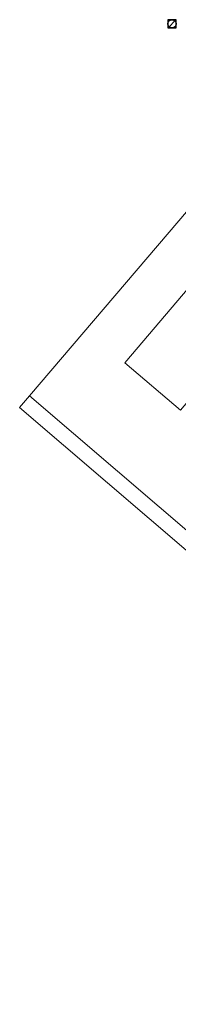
# Model space of a CAD drawing. Header units: metres. Extents: x 163543 to 168130, y 402678 to 405437.
# Tile 2 of 256: x 164211 to 164227, y 402714 to 402809. Entities that reach past the tile are written whole.
import ezdxf

# ---------------------------------------------------------------- set-up
doc = ezdxf.new("R2010")
doc.units = ezdxf.units.M
doc.layers.get('0').update_dxf_attribs({"lineweight": 25})
doc.layers.add('X-CA190022.004-UO-KAD_Percelen$0$B-WE-KG-GRENS_PERCEEL-GV', color=150, linetype='Continuous', lineweight=9)
doc.layers.add('X-CA190022.004-UO-WHM_Riolering gemeente_NLCS_v0.1$0$B-WE-RI-PUT-S', color=214, linetype='Continuous', lineweight=15)

# ---------------------------------------------------------------- blocks, each defined once
blk = doc.blocks.new('X-CA190022.004-UO-WHM_Riolering gemeente_NLCS_v0.1$0$B-SRI-PUT_BETON-SO')
blk.add_line((-1.41, -1.41), (1.41, 1.41))
at = {"lineweight": -3, "flags": 128}
blk.add_lwpolyline([(2, -2), (2, 2), (-2, 2), (-2, -2)], close=True, dxfattribs=at)
at = {"lineweight": -3}
blk.add_circle((0, 0), 2, dxfattribs=at)

msp = doc.modelspace()

# ---------------------------------------------------------------- linework, layer by layer
at = {"layer": 'X-CA190022.004-UO-KAD_Percelen$0$B-WE-KG-GRENS_PERCEEL-GV', "flags": 128}
for points in [[(164240.414, 402805.571), (164212.397, 402772.825), (164280.417, 402714.69), (164305.646, 402744.363), (164308.41, 402747.614)], [(164233.93, 402779.418), (164228.511, 402784.037), (164221.706, 402776.041), (164227.125, 402771.422)], [(164212.397, 402772.825), (164211.422, 402771.685), (164279.445, 402713.547), (164280.417, 402714.69)]]:
    msp.add_lwpolyline(points, close=True, dxfattribs=at)
msp.add_lwpolyline([(164227.125, 402771.422), (164221.706, 402776.041), (164228.511, 402784.037)], dxfattribs=at)

# ---------------------------------------------------------------- block references
at = {"layer": 'X-CA190022.004-UO-WHM_Riolering gemeente_NLCS_v0.1$0$B-WE-RI-PUT-S', "xscale": 0.2, "yscale": 0.2, "zscale": 0.2}
msp.add_blockref('X-CA190022.004-UO-WHM_Riolering gemeente_NLCS_v0.1$0$B-SRI-PUT_BETON-SO', (164226.304, 402809.056), dxfattribs=at)

doc.saveas('drawing.dxf')
